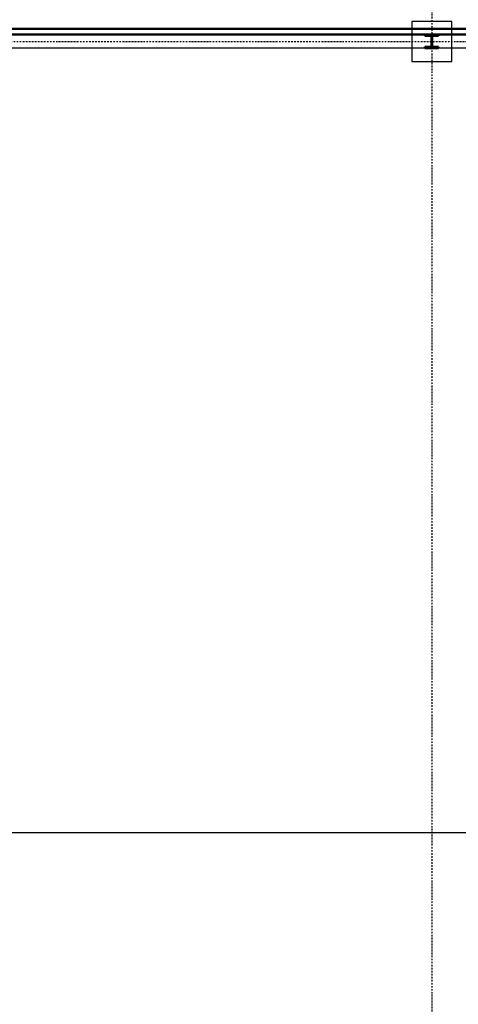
# Model space of a CAD drawing. Header units: centimetres. Extents: x 0 to 55409, y -2708 to 14680.
# Tile 175 of 215: x 51212 to 51596, y 4928 to 5790. Entities that reach past the tile are written whole.
import ezdxf

# ---------------------------------------------------------------- set-up
doc = ezdxf.new("R2010")
doc.units = ezdxf.units.CM
doc.header["$LTSCALE"] = 0.01
doc.linetypes.add('Ciągłe', pattern=[0])
doc.linetypes.add('DASHDOT2', pattern=[12.7, 6.35, -3.175, 0, -3.175])
for name, color, linetype in [('A-Grid', 191, 'DASHDOT2'), ('CKSCIANY_WIDOK', 7, 'Ciągłe'), ('CKWYMIAR', 3, 'Continuous')]:
    doc.layers.add(name, color=color, linetype=linetype)
doc.layers.add('CKPOM_POWIERZ', color=1, linetype='Continuous', plot=False)
doc.layers.add('CKSCIANY_PRZEKR', color=6, linetype='Continuous', lineweight=50)
doc.layers.add('CSPROFILE_PRZEKR', color=4, linetype='Continuous', lineweight=50)
doc.styles.get("Standard").update_dxf_attribs({"font": 'ic-simplex.shx', "width": 0.8})
doc.dimstyles.new('Kopia2 CADKON cm', dxfattribs={"dimscale": 5, "dimtxt": 3, "dimasz": 2.5, "dimexe": 1.8, "dimexo": 5, "dimgap": 0.6, "dimtad": 1, "dimrnd": 0.5, "dimtxsty": 'Standard', "dimblk1": 'OBLIQUE', "dimblk2": 'OBLIQUE', "dimsah": 1, "dimcen": 2.5, "dimadec": 1, "dimazin": 2, "dimtfac": 1, "dimtix": 1, "dimtmove": 2, "dimatfit": 3, "dimldrblk": 'OPEN30', "dimfxl": 2, "dimfxlon": 1, "dimtfill": 1, "dimtolj": 1, "dimarcsym": 0})

# ---------------------------------------------------------------- blocks, each defined once
blk = doc.blocks.new('A$7E8814A102C37C')
at = {"layer": 'A-Grid', "ltscale": 20}
blk.add_line((-367, -417), (3350, -417), dxfattribs=at)
blk.add_lwpolyline([(2000, -50), (2000, -2068)], dxfattribs=at)
blk = doc.blocks.new('CK_S_EXT_HEBHEB120')
for p, q in [((-60, 60), (60, 60)), ((-60, 60), (-60, 49)), ((-60, 49), (-15.25, 49)), ((-3.25, -37), (-3.25, 37)), ((3.25, -37), (3.25, 37)), ((60, 49), (15.25, 49)), ((60, 60), (60, 49)), ((-60, -60), (-60, -49)), ((-60, -49), (-15.25, -49)), ((-60, -60), (60, -60)), ((60, -49), (15.25, -49)), ((60, -60), (60, -49))]:
    blk.add_line(p, q)
for centre, start, end in [((-15.25, 37), 0, 90), ((15.25, 37), 90, 180), ((-15.25, -37), 270, 0), ((15.25, -37), 180, 270)]:
    blk.add_arc(centre, 12, start, end)
blk = doc.blocks.new('_OBLIQUE')
at = {"color": 0, "linetype": 'ByBlock'}
blk.add_line((-0.5, -0.5), (0.5, 0.5), dxfattribs=at)
blk = doc.blocks.new('*D269')
at = {"layer": 'CKWYMIAR', "color": 0, "lineweight": -2}
for p, q in [((49561.82, 5913.78), (49561.82, 5932.78)), ((52583.82, 5913.78), (52583.82, 5932.78)), ((49561.82, 5923.78), (52583.82, 5923.78))]:
    blk.add_line(p, q, dxfattribs=at)
at = {"layer": 'CKWYMIAR', "color": 0, "lineweight": -2, "xscale": 12.5, "yscale": 12.5, "zscale": 12.5, "rotation": 180}
blk.add_blockref('_OBLIQUE', (49561.82, 5923.78), dxfattribs=at)
at = {"layer": 'CKWYMIAR', "color": 0, "lineweight": -2, "xscale": 12.5, "yscale": 12.5, "zscale": 12.5}
blk.add_blockref('_OBLIQUE', (52583.82, 5923.78), dxfattribs=at)
at = {"layer": 'CKWYMIAR', "color": 0, "lineweight": -3, "insert": (51072.82, 5934.28), "char_height": 15, "attachment_point": 5, "bg_fill": 3, "box_fill_scale": 1.1, "bg_fill_color": 256, "bg_fill_true_color": 13158600, "bg_fill_transparency": 0}
blk.add_mtext('\\A1;3022', dxfattribs=at)
blk = doc.blocks.new('_Open30')
at = {"color": 0, "linetype": 'ByBlock', "lineweight": -2}
for p, q in [((-1, 0.268), (0, 0)), ((0, 0), (-1, -0.268)), ((0, 0), (-1, 0))]:
    blk.add_line(p, q, dxfattribs=at)
blk = doc.blocks.new('*D273')
at = {"layer": 'CKWYMIAR', "color": 0, "lineweight": -2}
for p, q in [((51083.82, 5088.58), (51083.82, 5069.58)), ((52583.82, 5088.58), (52583.82, 5069.58)), ((51083.82, 5078.58), (52583.82, 5078.58))]:
    blk.add_line(p, q, dxfattribs=at)
at = {"layer": 'CKWYMIAR', "color": 0, "lineweight": -2, "xscale": 12.5, "yscale": 12.5, "zscale": 12.5, "rotation": 180}
blk.add_blockref('_OBLIQUE', (51083.82, 5078.58), dxfattribs=at)
at = {"layer": 'CKWYMIAR', "color": 0, "lineweight": -2, "xscale": 12.5, "yscale": 12.5, "zscale": 12.5}
blk.add_blockref('_OBLIQUE', (52583.82, 5078.58), dxfattribs=at)
at = {"layer": 'CKWYMIAR', "color": 0, "lineweight": -3, "insert": (51833.82, 5089.08), "char_height": 15, "attachment_point": 5, "bg_fill": 3, "box_fill_scale": 1.1, "bg_fill_color": 256, "bg_fill_true_color": 13158600, "bg_fill_transparency": 0}
blk.add_mtext('\\A1;1500', dxfattribs=at)

msp = doc.modelspace()

# ---------------------------------------------------------------- linework, layer by layer
at = {"layer": 'CKPOM_POWIERZ'}
msp.add_lwpolyline([(51083.82, 4526.604), (52566.82, 4526.604), (52566.82, 5764.604), (51083.82, 5764.604)], close=True, dxfattribs=at)
at = {"layer": 'CKSCIANY_PRZEKR'}
for p, q in [((51083.82, 5781.604), (51627.929, 5781.604)), ((51083.82, 5776.604), (51627.929, 5776.604))]:
    msp.add_line(p, q, dxfattribs=at)
at = {"layer": 'CKSCIANY_WIDOK'}
msp.add_lwpolyline([(51555.32, 5753.104), (51590.32, 5753.104), (51590.32, 5788.104), (51555.32, 5788.104)], close=True, dxfattribs=at)

# ---------------------------------------------------------------- block references
at = {"layer": 'A-Grid', "lineweight": -3}
msp.add_blockref('A$7E8814A102C37C', (49572.82, 6187.604), dxfattribs=at)
at = {"layer": 'CSPROFILE_PRZEKR', "xscale": 0.1, "yscale": 0.1, "zscale": 0.1, "rotation": 359.9999999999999}
msp.add_blockref('CK_S_EXT_HEBHEB120', (51572.82, 5770.604), dxfattribs=at)

# ---------------------------------------------------------------- next in the draw order: dimensions: what is measured, and where the dimension line sits
at = {"layer": 'CKWYMIAR', "lineweight": -3}
for base, p1, p2, picture, middle in [((52583.82, 5923.778), (49561.82, 5781.604), (52583.82, 5781.604), '*D269', (51072.82, 5934.278)), ((52583.82, 5078.578), (51083.82, 5143.104), (52583.82, 5143.104), '*D273', (51833.82, 5089.078))]:
    dim = msp.add_linear_dim(base=base, p1=p1, p2=p2, dimstyle='Kopia2 CADKON cm', override={"dimtxt": 3, "dimfxl": 2, "dimfxlon": 1, "dimtfill": 1, "dimtfillclr": 0}, dxfattribs=at)
    dim.commit()
    dim.dimension.update_dxf_attribs({"geometry": picture, "text_midpoint": middle})

doc.saveas('drawing.dxf')
